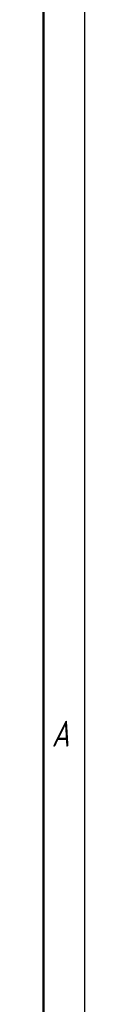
# Model space of a CAD drawing. Header units: millimetres. Extents: x -4672 to 9781, y -278 to 1426.
# Tile 25 of 28: x 1660 to 1680, y 455 to 937. Entities that reach past the tile are written whole.
import ezdxf

# ---------------------------------------------------------------- set-up
doc = ezdxf.new("R2010")
doc.units = ezdxf.units.MM
doc.header["$LTSCALE"] = 4
doc.layers.add('Кромка (ГОСТ)', color=7, linetype='Continuous', lineweight=50)
doc.styles.add('Альтернативный текст (ГОСТ)', font='arial.ttf', dxfattribs={"width": 0.8})

# ---------------------------------------------------------------- blocks, each defined once
blk = doc.blocks.new('Рамки ГОСТ - Рамка')
at = {"layer": 'Кромка (ГОСТ)', "lineweight": 25}
blk.add_line((420, 297), (420, 0), dxfattribs=at)
at = {"layer": 'Кромка (ГОСТ)'}
blk.add_line((415, 5), (415, 292), dxfattribs=at)
at = {"layer": 'Кромка (ГОСТ)', "insert": (416, 148.5), "char_height": 3.17, "width": 5.0704, "attachment_point": 1, "style": 'Альтернативный текст (ГОСТ)'}
blk.add_mtext('\\fGOST Common|b0|i1;{\\H3.1700;A}', dxfattribs=at)

msp = doc.modelspace()

# ---------------------------------------------------------------- block references
at = {"xscale": 4, "yscale": 4, "zscale": 4}
msp.add_blockref('Рамки ГОСТ - Рамка', (0, 0), dxfattribs=at)

doc.saveas('drawing.dxf')
